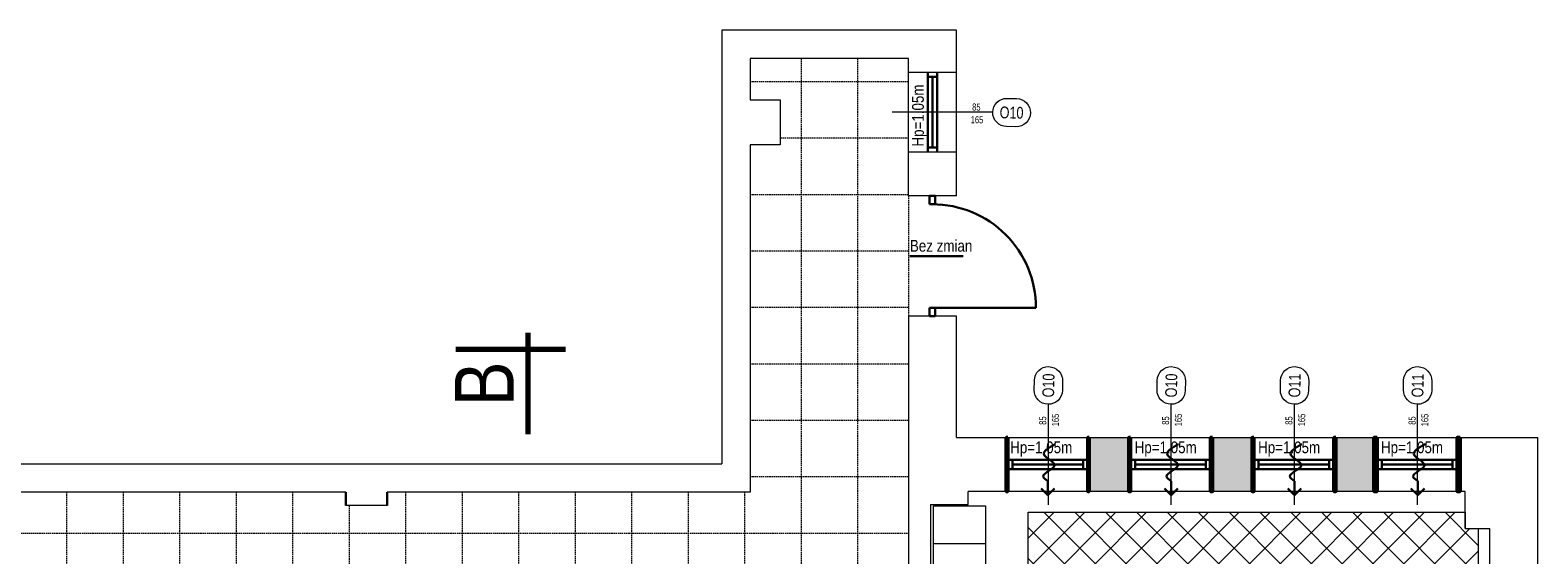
# Model space of a CAD drawing. Header units: millimetres. Extents: x -523 to 1404227, y -783705 to 1038705.
# Tile 108 of 256: x 439331 to 455344, y 145309 to 150886. Entities that reach past the tile are written whole.
import ezdxf
from ezdxf.enums import TextEntityAlignment as Align

# ---------------------------------------------------------------- set-up
doc = ezdxf.new("R2010")
doc.units = ezdxf.units.MM
doc.linetypes.add('DASHEDX2', pattern=[1.5, 1, -0.5])
for name, color, linetype, lineweight in [('2. Obrys', 7, 'Continuous', 30), ('BA_sym', 7, 'Continuous', 18), ('BA_txc', 1, 'Continuous', 18), ('BA_txs', 2, 'Continuous', 18), ('mm_Wentylacja', 5, 'Continuous', 50), ('PG_PRZERYWANE_ŚREDNIE', 1, 'DASHEDX2', 18), ('PG_WIDOKOWE_CIENKIE', 7, 'Continuous', 18), ('PG_WYPOSAŻENIE', 1, 'Continuous', 18), ('PG_ŚCIANY_DZIAŁOWE', 3, 'Continuous', 18)]:
    doc.layers.add(name, color=color, linetype=linetype, lineweight=lineweight)
doc.styles.add('BIKTS', font='bikromsw.shx', dxfattribs={"width": 0.85})

# ---------------------------------------------------------------- blocks, each defined once
blk = doc.blocks.new('A$C134dd6f3')
at = {"extrusion": (0, 0, -1)}
blk.add_line((55, 77.4), (55, 133.9), dxfattribs=at)
at = {"color": 0, "extrusion": (0, 0, -1)}
blk.add_line((0, 110), (0, 0), dxfattribs=at)
at = {"color": 0}
blk.add_arc((0, 110), 110, 270, 0, dxfattribs=at)
blk = doc.blocks.new('symdrz')
blk.add_lwpolyline([(-10, -30, -1), (-10, 30), (10, 30, -1), (10, -30)], format="xyb", close=True)
at = {"style": 'BIKTS', "width": 0.8}
blk.add_attdef('SZERDRZ', text='', height=25, dxfattribs=at).set_placement((77.1, 8.8), align=Align.CENTER)
blk.add_attdef('SYMDRZ', text='', height=25, dxfattribs=at).set_placement((0, 0), align=Align.MIDDLE)
blk.add_attdef('WYSDRZ', text='', height=25, dxfattribs=at).set_placement((77.1, -9.5), align=Align.TOP_CENTER)
blk = doc.blocks.new('podciecie')
at = {"layer": 'mm_Wentylacja', "color": 142, "lineweight": 30}
for p, q in [((23288, -37575.5), (23288, -37590.5)), ((23288, -37590.5), (23280.9, -37583.4)), ((23288, -37590.5), (23295.1, -37583.4))]:
    blk.add_line(p, q, dxfattribs=at)
blk.add_spline([(23288, -37575.5), (23283.2, -37570.7), (23295.2, -37558.8), (23284.2, -37547.8), (23295.8, -37536.2)], degree=3, dxfattribs=at)
blk = doc.blocks.new('A$C31e338d0')
at = {"layer": 'PG_WYPOSAŻENIE'}
h = blk.add_hatch(dxfattribs=at)
h.set_pattern_fill('ANSI37', color=251, scale=73)
h.set_pattern_definition([(45, (-151815.13, 350077.71), (-163.88967, 163.88967), []), (135, (-151815.13, 350077.71), (-163.88967, -163.88967), [])])
h.paths.add_polyline_path([(375141, 24306), (378720, 24306), (378720, 26290), (375141, 26290)], flags=16)
h.paths.add_polyline_path([(374541, 22632), (374541, 26890), (379183, 26890), (379183, 26717), (379320, 26717), (379320, 23706), (375141, 23706), (375141, 22632)])
at = {"layer": 'PG_ŚCIANY_DZIAŁOWE'}
h = blk.add_hatch(color=252, dxfattribs=at)
h.dxf.hatch_style = 1
h.paths.add_polyline_path([(375608, 27684), (375188, 27684), (375188, 27112), (375608, 27112)])
h = blk.add_hatch(color=252, dxfattribs=at)
h.dxf.hatch_style = 1
h.paths.add_polyline_path([(376918, 27684), (376498, 27684), (376498, 27112), (376918, 27112)])
h = blk.add_hatch(color=252, dxfattribs=at)
h.dxf.hatch_style = 1
h.paths.add_polyline_path([(378213, 27684), (377808, 27684), (377808, 27112), (378213, 27112)])
at = {"lineweight": 20}
for p, q in [((373778, 32014), (371288, 32014)), ((371288, 32014), (371288, 27404)), ((373778, 30254), (373778, 32014)), ((373268, 31714), (371588, 31714)), ((371588, 31714), (371588, 31274)), ((373268, 30254), (373268, 31714)), ((373268, 31567), (373778, 31567)), ((371588, 31274), (371908, 31274)), ((371908, 31274), (371908, 30794)), ((374164, 31142), (373095, 31142)), ((371908, 30794), (371588, 30794)), ((371588, 30794), (371588, 27104)), ((373778, 30717), (373268, 30717)), ((373778, 30254), (373268, 30254)), ((373268, 28974), (373268, 23642)), ((373778, 28974), (373268, 28974)), ((373778, 27684), (373778, 28974)), ((374751, 28038), (374751, 26970)), ((376056, 28038), (376056, 26970)), ((377366, 28038), (377366, 26970)), ((378673, 28038), (378673, 26970)), ((373778, 27684), (379953, 27684)), ((374308, 27112), (374308, 27684)), ((375188, 27112), (375188, 27684)), ((375608, 27112), (375608, 27684)), ((376498, 27112), (376498, 27684)), ((376918, 27112), (376918, 27684)), ((377808, 27112), (377808, 27684)), ((378213, 27112), (378213, 27684)), ((379128, 27112), (379128, 27684)), ((379953, 23804), (379953, 27684)), ((360383, 27404), (371288, 27404)), ((367293, 27104), (361733, 27104)), ((371588, 27104), (367733, 27104)), ((379183, 27112), (373903, 27112)), ((373903, 26972), (373903, 27112)), ((379183, 26717), (379183, 27112)), ((367733, 26964), (367293, 26964)), ((373503, 26972), (373903, 26972)), ((379183, 26717), (379443, 26717)), ((379443, 23804), (379443, 26717))]:
    blk.add_line(p, q, dxfattribs=at)
for p, q in [((373473, 31567), (373473, 30717)), ((373573, 31567), (373573, 30717)), ((373473, 31517), (373573, 31517)), ((373523, 31517), (373523, 30767)), ((373573, 30767), (373473, 30767)), ((373553, 30254), (373493, 30254)), ((373493, 30254), (373493, 30164)), ((373493, 30164), (373553, 30164)), ((373553, 30164), (373553, 30254)), ((373553, 29064), (373493, 29064)), ((373493, 29064), (373493, 28974)), ((373553, 28974), (373553, 29064)), ((373493, 28974), (373553, 28974)), ((375173, 27448), (374323, 27448)), ((374323, 27448), (374323, 27348)), ((374373, 27448), (374373, 27348)), ((375123, 27398), (374373, 27398)), ((375123, 27448), (375123, 27348)), ((375173, 27448), (375173, 27348)), ((376478, 27448), (375628, 27448)), ((375628, 27448), (375628, 27348)), ((375678, 27448), (375678, 27348)), ((376428, 27398), (375678, 27398)), ((376428, 27448), (376428, 27348)), ((376478, 27448), (376478, 27348)), ((377788, 27448), (376938, 27448)), ((376938, 27448), (376938, 27348)), ((376988, 27448), (376988, 27348)), ((377738, 27398), (376988, 27398)), ((377738, 27448), (377738, 27348)), ((377788, 27448), (377788, 27348)), ((379096, 27448), (378246, 27448)), ((378246, 27448), (378246, 27348)), ((378296, 27448), (378296, 27348)), ((379046, 27398), (378296, 27398)), ((379046, 27448), (379046, 27348)), ((379096, 27448), (379096, 27348)), ((375173, 27348), (374323, 27348)), ((376478, 27348), (375628, 27348)), ((377788, 27348), (376938, 27348)), ((379096, 27348), (378246, 27348)), ((367293, 26964), (367293, 27104)), ((367733, 26964), (367733, 27104))]:
    blk.add_line(p, q)
at = {"layer": 'PG_PRZERYWANE_ŚREDNIE', "color": 251, "lineweight": 15, "ltscale": 15}
for p, q in [((372128, 31714), (372128, 5414)), ((372728, 31714), (372728, 5414)), ((371588, 31469), (373268, 31469)), ((371908, 30869), (373268, 30869)), ((371588, 30269), (373268, 30269)), ((373268, 30254), (373268, 28974)), ((371588, 29669), (373268, 29669)), ((371588, 29069), (373268, 29069)), ((371588, 28469), (373268, 28469)), ((371588, 27869), (373268, 27869)), ((371588, 27269), (373268, 27269)), ((364328, 27104), (364328, 25634)), ((364928, 27104), (364928, 25634)), ((365528, 27104), (365528, 25634)), ((366128, 27104), (366128, 25634)), ((366728, 27104), (366728, 25634)), ((367928, 27104), (367928, 25634)), ((368528, 27104), (368528, 25634)), ((369128, 27104), (369128, 25634)), ((369728, 27104), (369728, 25634)), ((370328, 27104), (370328, 25634)), ((370928, 27104), (370928, 19314)), ((371528, 27104), (371528, 19314)), ((367328, 26964), (367328, 25634)), ((359043, 26669), (373268, 26669))]:
    blk.add_line(p, q, dxfattribs=at)
at = {"layer": 'PG_WIDOKOWE_CIENKIE', "color": 18, "lineweight": 70}
for p, q in [((369226, 28799), (369226, 27719)), ((368461, 28624), (369626, 28624))]:
    blk.add_line(p, q, dxfattribs=at)
at = {"layer": 'PG_WIDOKOWE_CIENKIE', "color": 18, "lineweight": 50}
for points in [[(374323, 27684), (374308, 27684), (374308, 27112), (374323, 27112)], [(375188, 27684), (375173, 27684), (375173, 27112), (375188, 27112)], [(375628, 27684), (375608, 27684), (375608, 27112), (375628, 27112)], [(376498, 27684), (376478, 27684), (376478, 27112), (376498, 27112)], [(376938, 27684), (376918, 27684), (376918, 27112), (376938, 27112)], [(377808, 27684), (377788, 27684), (377788, 27112), (377808, 27112)], [(378246, 27684), (378213, 27684), (378213, 27112), (378246, 27112)], [(379128, 27684), (379096, 27684), (379096, 27112), (379128, 27112)]]:
    blk.add_lwpolyline(points, close=True, dxfattribs=at)
at = {"layer": 'PG_WYPOSAŻENIE', "color": 251}
blk.add_line((373536, 26558), (374086, 26558), dxfattribs=at)
blk.add_lwpolyline([(374086, 26958), (374086, 23758), (373536, 23758), (373536, 26958)], close=True, dxfattribs=at)
blk.add_lwpolyline([(374541, 22632), (374541, 26890), (379183, 26890), (379183, 26717), (379320, 26717), (379320, 23706), (375141, 23706), (375141, 22632), (374541, 22632)], dxfattribs=at)
at = {"layer": 'PG_ŚCIANY_DZIAŁOWE', "color": 18}
blk.add_line((373503, 26972), (373503, 23642), dxfattribs=at)
at = {"lineweight": 20, "xscale": 10, "yscale": 10, "zscale": 10, "rotation": 89.99999999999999}
blk.add_blockref('A$C134dd6f3', (374623, 29064), dxfattribs=at)
at = {"layer": 'BA_sym', "color": 18}
ref = blk.add_blockref('symdrz', (374364, 31138), dxfattribs=dict(at, xscale=5.000000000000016, yscale=5.000000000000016, zscale=5.000000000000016, rotation=178.7952046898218))
ref.add_attrib('Symdrz', 'O10', dxfattribs={"height": 125, "rotation": 358.7952, "style": 'BIKTS', "width": 0.8}).set_placement((374364, 31138), align=Align.MIDDLE_CENTER)
ref.add_attrib('Szerdrz', '165', dxfattribs={"layer": 'BA_txc', "height": 75, "rotation": 358.7952, "style": 'BIKTS', "width": 0.8}).set_placement((373997, 31062), align=Align.MIDDLE_CENTER)
ref.add_attrib('Wysdrz', '85', dxfattribs={"layer": 'BA_txc', "height": 75, "rotation": 358.7952, "style": 'BIKTS', "width": 0.8}).set_placement((373990, 31197), align=Align.MIDDLE_CENTER)
ref = blk.add_blockref('symdrz', (374755, 28238), dxfattribs=dict(at, xscale=5.000000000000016, yscale=5.000000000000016, zscale=5.000000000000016, rotation=268.7952046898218))
ref.add_attrib('Symdrz', 'O10', dxfattribs={"height": 125, "rotation": 88.7952, "style": 'BIKTS', "width": 0.8}).set_placement((374755, 28238), align=Align.MIDDLE_CENTER)
ref.add_attrib('Szerdrz', '165', dxfattribs={"layer": 'BA_txc', "height": 75, "rotation": 88.7952, "style": 'BIKTS', "width": 0.8}).set_placement((374830, 27871), align=Align.MIDDLE_CENTER)
ref.add_attrib('Wysdrz', '85', dxfattribs={"layer": 'BA_txc', "height": 75, "rotation": 88.7952, "style": 'BIKTS', "width": 0.8}).set_placement((374695, 27865), align=Align.MIDDLE_CENTER)
ref = blk.add_blockref('symdrz', (376060, 28238), dxfattribs=dict(at, xscale=5.000000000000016, yscale=5.000000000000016, zscale=5.000000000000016, rotation=268.7952046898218))
ref.add_attrib('Symdrz', 'O10', dxfattribs={"height": 125, "rotation": 88.7952, "style": 'BIKTS', "width": 0.8}).set_placement((376060, 28238), align=Align.MIDDLE_CENTER)
ref.add_attrib('Szerdrz', '165', dxfattribs={"layer": 'BA_txc', "height": 75, "rotation": 88.7952, "style": 'BIKTS', "width": 0.8}).set_placement((376135, 27871), align=Align.MIDDLE_CENTER)
ref.add_attrib('Wysdrz', '85', dxfattribs={"layer": 'BA_txc', "height": 75, "rotation": 88.7952, "style": 'BIKTS', "width": 0.8}).set_placement((376000, 27865), align=Align.MIDDLE_CENTER)
ref = blk.add_blockref('symdrz', (377370, 28238), dxfattribs=dict(at, xscale=5.000000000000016, yscale=5.000000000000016, zscale=5.000000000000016, rotation=268.7952046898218))
ref.add_attrib('Symdrz', 'O11', dxfattribs={"height": 125, "rotation": 88.7952, "style": 'BIKTS', "width": 0.8}).set_placement((377370, 28238), align=Align.MIDDLE_CENTER)
ref.add_attrib('Szerdrz', '165', dxfattribs={"layer": 'BA_txc', "height": 75, "rotation": 88.7952, "style": 'BIKTS', "width": 0.8}).set_placement((377445, 27871), align=Align.MIDDLE_CENTER)
ref.add_attrib('Wysdrz', '85', dxfattribs={"layer": 'BA_txc', "height": 75, "rotation": 88.7952, "style": 'BIKTS', "width": 0.8}).set_placement((377310, 27865), align=Align.MIDDLE_CENTER)
ref = blk.add_blockref('symdrz', (378677, 28238), dxfattribs=dict(at, xscale=5.000000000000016, yscale=5.000000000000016, zscale=5.000000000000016, rotation=268.7952046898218))
ref.add_attrib('Symdrz', 'O11', dxfattribs={"height": 125, "rotation": 88.7952, "style": 'BIKTS', "width": 0.8}).set_placement((378677, 28238), align=Align.MIDDLE_CENTER)
ref.add_attrib('Szerdrz', '165', dxfattribs={"layer": 'BA_txc', "height": 75, "rotation": 88.7952, "style": 'BIKTS', "width": 0.8}).set_placement((378753, 27871), align=Align.MIDDLE_CENTER)
ref.add_attrib('Wysdrz', '85', dxfattribs={"layer": 'BA_txc', "height": 75, "rotation": 88.7952, "style": 'BIKTS', "width": 0.8}).set_placement((378618, 27865), align=Align.MIDDLE_CENTER)
at = {"layer": 'mm_Wentylacja', "color": 2, "lineweight": 30, "xscale": 10, "yscale": 10, "zscale": 10}
for p in [(141869, 402977), (143179, 402977), (144489, 402977), (145797, 402977)]:
    blk.add_blockref('podciecie', p, dxfattribs=at)
at = {"layer": 'BA_txs', "color": 18, "style": 'BIKTS', "width": 0.85}
for s, height, p in [('Hp=1.05m', 125, (373432, 30777)), ('B', 625, (369076, 28019))]:
    blk.add_text(s, height=height, rotation=90, dxfattribs=at).set_placement(p)
for s, p in [('Bez zmian', (373284, 29660)), ('Hp=1.05m', (374349, 27518)), ('Hp=1.05m', (375671, 27518)), ('Hp=1.05m', (376982, 27518)), ('Hp=1.05m', (378287, 27518))]:
    blk.add_text(s, height=125, dxfattribs=at).set_placement(p)

msp = doc.modelspace()

# ---------------------------------------------------------------- block references
at = {"layer": '2. Obrys'}
msp.add_blockref('A$C31e338d0', (75390.84, 118871.37), dxfattribs=at)

doc.saveas('drawing.dxf')
